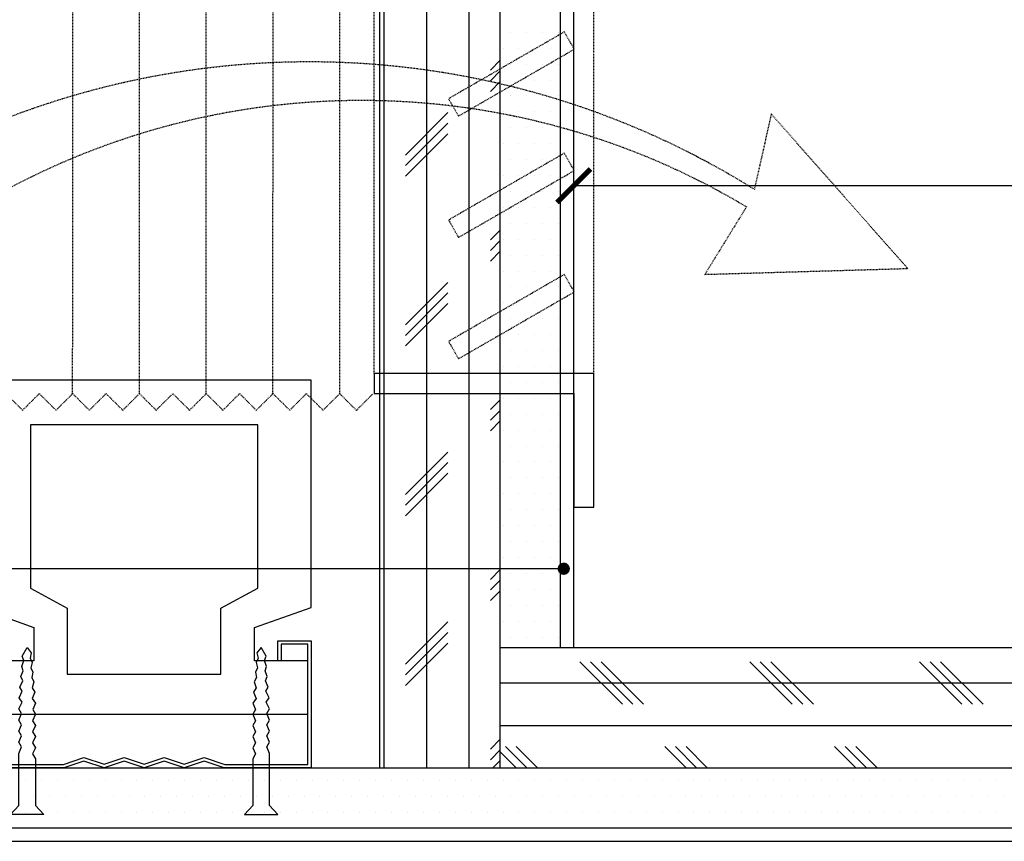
# Model space of a CAD drawing. Header units: millimetres. Extents: x -53 to 3023, y -53 to 2153.
# Tile 28 of 52: x 1389 to 1536, y 244 to 367. Entities that reach past the tile are written whole.
import ezdxf

# ---------------------------------------------------------------- set-up
doc = ezdxf.new("R2010")
doc.units = ezdxf.units.MM
doc.header["$LTSCALE"] = 5
doc.linetypes.add('DASH', pattern=[0.35, 0.25, -0.1])
doc.layers.get('Defpoints').update_dxf_attribs({"color": 8})
for name, color, linetype in [('8', 8, 'Continuous'), ('A-建筑-拆墙', 251, 'Continuous'), ('E-尺寸标注', 9, 'Continuous'), ('Q-立面-填充', 251, 'Continuous'), ('Q-立面-完成面造型线', 6, 'Continuous'), ('Q-立面-次粗线', 31, 'Continuous'), ('T-图框', 151, 'Continuous')]:
    doc.layers.add(name, color=color, linetype=linetype)
doc.styles.add('CCD_DIM', font='SimSun.ttf', dxfattribs={"width": 0.8})
doc.styles.get("Standard").update_dxf_attribs({"font": 'SimSun.ttf'})
doc.dimstyles.new('1', dxfattribs={"dimscale": 0, "dimtxt": 2.5, "dimasz": 1.5, "dimexe": 1, "dimexo": 0, "dimgap": 0.3, "dimtad": 1, "dimdec": 0, "dimzin": 0, "dimdsep": 46, "dimtxsty": 'Standard', "dimblk": 'ARCHTICK', "dimcen": 0.09, "dimclrd": 8, "dimclre": 8, "dimclrt": 4, "dimadec": 0, "dimazin": 0, "dimtfac": 1, "dimtdec": 0, "dimtix": 1, "dimtofl": 0, "dimtmove": 2, "dimatfit": 3, "dimldrblk": 'DOTSMALL', "dimfxl": 5, "dimfxlon": 1, "dimtolj": 1, "dimtzin": 0, "dimarcsym": 0})
doc.dimstyles.get("Standard").update_dxf_attribs({"dimtxt": 0.18, "dimasz": 0.18, "dimexe": 0.18, "dimexo": 0.0625, "dimgap": 0.09, "dimtad": 0, "dimtih": 1, "dimtoh": 1, "dimdec": 4, "dimzin": 0, "dimdsep": 46, "dimtxsty": 'Standard', "dimcen": 0.09, "dimadec": 0, "dimazin": 0, "dimtfac": 1, "dimtdec": 4, "dimtofl": 0, "dimtmove": 0, "dimatfit": 3, "dimfxl": 1, "dimtolj": 1, "dimtzin": 0, "dimarcsym": 0})

# ---------------------------------------------------------------- blocks, each defined once
blk = doc.blocks.new('fdbghgh')
at = {"layer": 'Q-立面-次粗线', "color": 251, "linetype": 'DASH', "ltscale": 0.1}
for p, q in [((1241128.75, -180898.62), (1241126.25, -180901.12)), ((1241128.75, -180898.62), (1241131.25, -180901.12)), ((1241133.75, -180898.62), (1241131.25, -180901.12)), ((1241133.75, -180898.62), (1241136.25, -180901.12)), ((1241138.74, -180898.62), (1241136.25, -180901.12)), ((1241138.74, -180898.62), (1241141.24, -180901.12)), ((1241143.74, -180898.62), (1241141.24, -180901.12)), ((1241143.74, -180898.62), (1241146.24, -180901.12)), ((1241148.73, -180898.62), (1241146.24, -180901.12)), ((1241148.73, -180898.62), (1241151.23, -180901.12)), ((1241153.73, -180898.62), (1241151.23, -180901.12)), ((1241153.73, -180898.62), (1241156.23, -180901.12)), ((1241158.72, -180898.62), (1241156.23, -180901.12)), ((1241158.72, -180898.62), (1241161.22, -180901.12)), ((1241163.72, -180898.62), (1241161.22, -180901.12)), ((1241163.72, -180898.62), (1241166.22, -180901.12)), ((1241168.72, -180898.62), (1241166.22, -180901.12)), ((1241168.72, -180898.62), (1241171.21, -180901.12)), ((1241173.71, -180898.62), (1241171.21, -180901.12)), ((1241173.71, -180898.62), (1241176.21, -180901.12)), ((1241178.7, -180898.61), (1241176.2, -180901.11)), ((1241178.7, -180898.61), (1241181.2, -180901.11)), ((1241136.24, -180901.12), (1241136.27, -181017.12)), ((1241146.24, -180901.12), (1241146.26, -181017.12)), ((1241156.22, -180901.12), (1241156.25, -181017.12)), ((1241166.21, -180901.12), (1241166.24, -181017.12)), ((1241176.2, -180901.11), (1241176.23, -181017.12)), ((1241181.34, -180904.11), (1241181.34, -181014.11)), ((1241214.22, -180904.11), (1241214.22, -181014.11))]:
    blk.add_line(p, q, dxfattribs=at)
at = {"layer": 'Q-立面-次粗线'}
blk.add_lwpolyline([(1241181.34, -180904.11), (1241181.34, -180901.11), (1241211.22, -180901.11), (1241211.22, -180884.11), (1241214.22, -180884.11), (1241214.22, -180904.11), (1241181.34, -180904.11)], dxfattribs=at)
at = {"layer": 'Q-立面-次粗线', "color": 251, "linetype": 'DASH', "ltscale": 0.1}
for points in [[(1241192.48, -180908.93), (1241193.98, -180906.33), (1241211.3, -180916.33), (1241209.8, -180918.93)], [(1241192.48, -180927.09), (1241193.98, -180924.49), (1241211.3, -180934.49), (1241209.8, -180937.09)], [(1241192.48, -180945.24), (1241193.98, -180942.65), (1241211.3, -180952.65), (1241209.8, -180955.24)]]:
    blk.add_lwpolyline(points, close=True, dxfattribs=at)
at = {"layer": 'Q-立面-次粗线', "color": 136, "linetype": 'DASH', "ltscale": 0.1}
blk.add_lwpolyline([(1241230.84, -180918.96), (1241261.19, -180919.84), (1241240.77, -180942.96), (1241238.25, -180931.69, -0.234902), (1241126.92, -180942.57, 0.518211), (1241077.61, -180953.13, 0.369833), (1241048.88, -180934.22, -0.323496), (1241124.67, -180930.73, 0.26887), (1241237.07, -180929.07)], format="xyb", close=True, dxfattribs=at)
blk = doc.blocks.new('_ArchTick')
at = {"color": 0, "linetype": 'ByBlock', "const_width": 0.15}
blk.add_lwpolyline([(-0.5, -0.5), (0.5, 0.5)], dxfattribs=at)
blk = doc.blocks.new('*D132')
at = {"layer": 'Defpoints', "color": 0, "ltscale": 0.2, "transparency": 16777216}
for p in [(-535097.274, 505106.874), (-535097.274, 505099.253), (-535057.274, 505099.253)]:
    blk.add_point(p, dxfattribs=at)
at = {"layer": 'E-尺寸标注', "color": 44, "lineweight": -2, "ltscale": 0.2, "transparency": 16777216}
for p, q in [((-535097.274, 505101.874), (-535097.274, 505107.874)), ((-535057.274, 505101.874), (-535057.274, 505107.874)), ((-535057.274, 505106.874), (-535097.274, 505106.874))]:
    blk.add_line(p, q, dxfattribs=at)
at = {"layer": 'E-尺寸标注', "color": 44, "lineweight": -2, "ltscale": 0.2, "transparency": 16777216, "rotation": 180}
blk.add_blockref('_ArchTick', (-535097.274, 505106.874), dxfattribs=at)
at = {"layer": 'E-尺寸标注', "color": 44, "lineweight": -2, "ltscale": 0.2, "transparency": 16777216}
blk.add_blockref('_ArchTick', (-535057.274, 505106.874), dxfattribs=at)
at = {"layer": 'E-尺寸标注', "color": 50, "ltscale": 0.2, "transparency": 16777216, "insert": (-535077.274, 505108.874), "char_height": 2.5, "attachment_point": 5, "style": 'CCD_DIM'}
blk.add_mtext('\\A1;200', dxfattribs=at)
blk = doc.blocks.new('HBA_Leader_Dot')
at = {"color": 0, "linetype": 'ByBlock'}
blk.add_line((-5, 0), (-10, 0), dxfattribs=at)
at = {"color": 0, "linetype": 'ByBlock', "const_width": 5}
blk.add_lwpolyline([(-2.5, 0, 1), (2.5, 0, 1)], format="xyb", close=True, dxfattribs=at)
blk = doc.blocks.new('A$C09D450D1')
at = {"layer": '8'}
for p, q in [((-50, 24), (-50, 58)), ((-50, 58), (0, 58)), ((0, 58), (0, 24)), ((-42, 26.86), (-42, 51.32)), ((-42, 51.32), (-8, 51.32)), ((-8, 51.32), (-8, 26.86)), ((-36.5, 23.86), (-42, 26.86)), ((-8, 26.86), (-13.5, 23.86)), ((-41.5, 21), (-50, 24)), ((-36.5, 14), (-36.5, 23.86)), ((-13.5, 23.86), (-13.5, 14)), ((0, 24), (-8.5, 21)), ((-41.5, 16), (-41.5, 21)), ((-8.5, 21), (-8.5, 16)), ((-45, 19), (-50, 19)), ((-50, 19), (-50, 0)), ((-49.5, 0.5), (-49.5, 18.5)), ((-49.5, 18.5), (-45.5, 18.5)), ((-45.5, 18.5), (-45.5, 16)), ((-45, 16), (-45, 19)), ((-43.25, 16.67), (-42.51, 18)), ((-42.51, 18), (-41.88, 17.18)), ((-7.49, 18), (-8.12, 17.18)), ((-6.75, 16.67), (-7.49, 18)), ((0, 19), (-5, 19)), ((-5, 19), (-5, 16)), ((-4.5, 16), (-4.5, 18.5)), ((-4.5, 18.5), (-0.5, 18.5)), ((-0.5, 18.5), (-0.5, 0.5)), ((0, 0), (0, 19)), ((-43, 16.03), (-43.25, 16.67)), ((-41.88, 17.18), (-42.04, 16.38)), ((-42.04, 16.38), (-41.77, 15.74)), ((-7.96, 16.38), (-8.23, 15.74)), ((-8.12, 17.18), (-7.96, 16.38)), ((-7, 16.03), (-6.75, 16.67)), ((-49.5, 8), (-49.5, 16)), ((-49.5, 16), (-41.5, 16)), ((-45.5, 16), (-45, 16)), ((-43.32, 15.17), (-43, 16.03)), ((-43.11, 14.51), (-43.32, 15.17)), ((-41.77, 15.74), (-41.96, 14.93)), ((-41.96, 14.93), (-41.64, 14.31)), ((-8.5, 16), (-0.5, 16)), ((-8.04, 14.93), (-8.36, 14.31)), ((-8.23, 15.74), (-8.04, 14.93)), ((-6.68, 15.17), (-7, 16.03)), ((-6.89, 14.51), (-6.68, 15.17)), ((-5, 16), (-4.5, 16)), ((-0.5, 16), (-0.5, 8)), ((-43.43, 13.65), (-43.11, 14.51)), ((-43.17, 13.01), (-43.43, 13.65)), ((-41.64, 14.31), (-41.81, 13.51)), ((-41.81, 13.51), (-41.48, 12.85)), ((-13.5, 14), (-36.5, 14)), ((-8.19, 13.51), (-8.52, 12.85)), ((-8.36, 14.31), (-8.19, 13.51)), ((-6.57, 13.65), (-6.89, 14.51)), ((-6.83, 13.01), (-6.57, 13.65)), ((-43.58, 12.07), (-43.17, 13.01)), ((-43.23, 11.43), (-43.58, 12.07)), ((-41.48, 12.85), (-41.77, 11.96)), ((-41.77, 11.96), (-41.35, 11.31)), ((-8.23, 11.96), (-8.65, 11.31)), ((-8.52, 12.85), (-8.23, 11.96)), ((-6.42, 12.07), (-6.83, 13.01)), ((-6.77, 11.43), (-6.42, 12.07)), ((-43.69, 10.46), (-43.23, 11.43)), ((-43.25, 9.79), (-43.69, 10.46)), ((-41.35, 11.31), (-41.75, 10.35)), ((-41.75, 10.35), (-41.26, 9.67)), ((-8.25, 10.35), (-8.74, 9.67)), ((-8.65, 11.31), (-8.25, 10.35)), ((-6.31, 10.46), (-6.77, 11.43)), ((-6.75, 9.79), (-6.31, 10.46)), ((-43.76, 8.82), (-43.25, 9.79)), ((-41.26, 9.67), (-41.66, 8.7)), ((-8.74, 9.67), (-8.34, 8.7)), ((-6.24, 8.82), (-6.75, 9.79)), ((-0.5, 8), (-49.5, 8)), ((-43.35, 8.13), (-43.76, 8.82)), ((-43.76, 7.14), (-43.35, 8.13)), ((-41.26, 8), (-41.68, 7.04)), ((-41.66, 8.7), (-41.26, 8)), ((-8.34, 8.7), (-8.74, 8)), ((-8.74, 8), (-8.32, 7.04)), ((-6.65, 8.13), (-6.24, 8.82)), ((-6.24, 7.14), (-6.65, 8.13)), ((-43.35, 6.44), (-43.76, 7.14)), ((-43.76, 5.47), (-43.35, 6.44)), ((-41.68, 7.04), (-41.26, 6.33)), ((-41.26, 6.33), (-41.68, 5.37)), ((-8.32, 7.04), (-8.74, 6.33)), ((-8.74, 6.33), (-8.32, 5.37)), ((-6.65, 6.44), (-6.24, 7.14)), ((-6.24, 5.47), (-6.65, 6.44)), ((-43.35, 4.77), (-43.76, 5.47)), ((-43.76, 3.8), (-43.35, 4.77)), ((-41.68, 5.37), (-41.26, 4.67)), ((-41.26, 4.67), (-41.68, 3.7)), ((-8.32, 5.37), (-8.74, 4.67)), ((-8.74, 4.67), (-8.32, 3.7)), ((-6.65, 4.77), (-6.24, 5.47)), ((-6.24, 3.8), (-6.65, 4.77)), ((-43.35, 3.1), (-43.76, 3.8)), ((-43.76, 2.14), (-43.35, 3.1)), ((-41.68, 3.7), (-41.26, 2.99)), ((-41.26, 2.99), (-41.68, 2.06)), ((-8.32, 3.7), (-8.74, 2.99)), ((-8.74, 2.99), (-8.32, 2.06)), ((-6.65, 3.1), (-6.24, 3.8)), ((-6.24, 2.14), (-6.65, 3.1)), ((-43.76, 2.14), (-43.76, 2.14)), ((-43.76, -5.63), (-43.76, 2.14)), ((-41.68, 2.06), (-41.26, 1.33)), ((-34, 1.53), (-37.08, 0.5)), ((-31, 0.53), (-34, 1.53)), ((-28, 1.53), (-31, 0.53)), ((-25, 0.53), (-28, 1.53)), ((-22, 1.53), (-25, 0.53)), ((-19, 0.53), (-22, 1.53)), ((-16, 1.53), (-19, 0.53)), ((-12.92, 0.5), (-16, 1.53)), ((-8.32, 2.06), (-8.74, 1.33)), ((-6.24, 2.14), (-6.24, 2.14)), ((-6.24, -5.63), (-6.24, 2.14)), ((-50, 0), (-37, 0)), ((-37.08, 0.5), (-49.5, 0.5)), ((-41.26, 1.33), (-41.26, -5.63)), ((-37, 0), (-34, 1)), ((-34, 1), (-31, 0)), ((-31, 0), (-28, 1)), ((-28, 1), (-25, 0)), ((-25, 0), (-22, 1)), ((-22, 1), (-19, 0)), ((-19, 0), (-16, 1)), ((-16, 1), (-13, 0)), ((-13, 0), (0, 0)), ((-0.5, 0.5), (-12.92, 0.5)), ((-8.74, 1.33), (-8.74, -5.63)), ((-45.01, -7), (-43.76, -5.63)), ((-41.26, -5.63), (-40.01, -7)), ((-8.74, -5.63), (-9.99, -7)), ((-4.99, -7), (-6.24, -5.63)), ((-40.01, -7), (-45.01, -7)), ((-9.99, -7), (-4.99, -7))]:
    blk.add_line(p, q, dxfattribs=at)
blk = doc.blocks.new('*E57')
at = {"layer": '8', "extrusion": (0, 0, -1), "xscale": 0.1999999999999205, "yscale": 0.1999999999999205, "zscale": -0.1999999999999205}
blk.add_blockref('A$C09D450D1', (-94, 1.4, 0), dxfattribs=at)
blk = doc.blocks.new('0')
at = {"layer": 'Q-立面-填充', "ltscale": 0.2}
for p, q in [((-535102.944, 505089.453, 1.379), (-535102.944, 505129.453, 1.379)), ((-535101.674, 505089.453, 1.379), (-535101.674, 505129.453, 1.379)), ((-535100.404, 505089.453, 1.379), (-535100.404, 505129.453, 1.379)), ((-535099.474, 505110.628, 1.379), (-535099.768, 505110.333, 1.379)), ((-535099.474, 505110.311, 1.379), (-535099.768, 505110.016, 1.379)), ((-535099.474, 505109.993, 1.379), (-535099.768, 505109.698, 1.379)), ((-535101.038, 505109.063, 1.379), (-535102.308, 505107.793, 1.379)), ((-535101.038, 505108.746, 1.379), (-535102.308, 505107.476, 1.379)), ((-535101.038, 505108.428, 1.379), (-535102.308, 505107.158, 1.379)), ((-535099.474, 505105.548, 1.379), (-535099.768, 505105.253, 1.379)), ((-535099.474, 505105.231, 1.379), (-535099.768, 505104.936, 1.379)), ((-535099.474, 505104.913, 1.379), (-535099.768, 505104.618, 1.379)), ((-535101.038, 505103.983, 1.379), (-535102.308, 505102.713, 1.379)), ((-535101.038, 505103.666, 1.379), (-535102.308, 505102.396, 1.379)), ((-535101.038, 505103.348, 1.379), (-535102.308, 505102.078, 1.379)), ((-535099.474, 505100.468, 1.379), (-535099.768, 505100.173, 1.379)), ((-535099.474, 505100.151, 1.379), (-535099.768, 505099.856, 1.379)), ((-535099.474, 505099.833, 1.379), (-535099.768, 505099.538, 1.379)), ((-535101.038, 505098.903, 1.379), (-535102.308, 505097.633, 1.379)), ((-535101.038, 505098.586, 1.379), (-535102.308, 505097.316, 1.379)), ((-535101.038, 505098.268, 1.379), (-535102.308, 505096.998, 1.379)), ((-535099.474, 505095.388, 1.379), (-535099.768, 505095.093, 1.379)), ((-535099.474, 505095.071, 1.379), (-535099.768, 505094.776, 1.379)), ((-535099.474, 505094.753, 1.379), (-535099.768, 505094.458, 1.379)), ((-535101.038, 505093.823, 1.379), (-535102.308, 505092.553, 1.379)), ((-535101.038, 505093.506, 1.379), (-535102.308, 505092.236, 1.379)), ((-535101.038, 505093.188, 1.379), (-535102.308, 505091.918, 1.379)), ((-535095.818, 505091.358, 1.379), (-535097.088, 505092.628, 1.379)), ((-535095.501, 505091.358, 1.379), (-535096.771, 505092.628, 1.379)), ((-535095.183, 505091.358, 1.379), (-535096.453, 505092.628, 1.379)), ((-535090.738, 505091.358, 1.379), (-535092.008, 505092.628, 1.379)), ((-535090.421, 505091.358, 1.379), (-535091.691, 505092.628, 1.379)), ((-535090.103, 505091.358, 1.379), (-535091.373, 505092.628, 1.379)), ((-535085.658, 505091.358, 1.379), (-535086.928, 505092.628, 1.379)), ((-535085.341, 505091.358, 1.379), (-535086.611, 505092.628, 1.379)), ((-535085.023, 505091.358, 1.379), (-535086.293, 505092.628, 1.379)), ((-535099.474, 505091.993, 1.379), (-535063.074, 505091.993, 1.379)), ((-535099.474, 505090.723, 1.379), (-535063.074, 505090.723, 1.379)), ((-535099.474, 505090.308, 1.379), (-535099.768, 505090.013, 1.379)), ((-535098.676, 505089.453, 1.379), (-535099.311, 505090.088, 1.379)), ((-535098.358, 505089.453, 1.379), (-535098.993, 505090.088, 1.379)), ((-535093.913, 505089.453, 1.379), (-535094.548, 505090.088, 1.379)), ((-535093.596, 505089.453, 1.379), (-535094.231, 505090.088, 1.379)), ((-535093.278, 505089.453, 1.379), (-535093.913, 505090.088, 1.379)), ((-535088.833, 505089.453, 1.379), (-535089.468, 505090.088, 1.379)), ((-535088.516, 505089.453, 1.379), (-535089.151, 505090.088, 1.379)), ((-535088.198, 505089.453, 1.379), (-535088.833, 505090.088, 1.379)), ((-535099.474, 505089.991, 1.379), (-535099.768, 505089.696, 1.379)), ((-535098.993, 505089.453, 1.379), (-535099.474, 505089.933, 1.379)), ((-535099.474, 505089.673, 1.379), (-535099.694, 505089.453, 1.379))]:
    blk.add_line(p, q, dxfattribs=at)
at = {"layer": 'Q-立面-完成面造型线', "ltscale": 0.2}
for p, q in [((-535097.274, 505093.053, 1.379), (-535097.274, 505127.253, 1.379)), ((-535097.274, 505093.053, 1.379), (-535063.074, 505093.053, 1.379)), ((-535257.274, 505087.253, 1.379), (-535057.274, 505087.253, 1.379))]:
    blk.add_line(p, q, dxfattribs=at)
at = {"layer": 'Q-立面-次粗线', "ltscale": 0.2}
for p, q in [((-535103.074, 505089.453, 1.379), (-535103.074, 505133.053, 1.379)), ((-535099.474, 505089.453, 1.379), (-535099.474, 505129.453, 1.379)), ((-535097.674, 505093.053, 1.379), (-535097.674, 505129.453, 1.379)), ((-535099.152, 505111.465, 1.379), (-535099.152, 505111.465, 1.379)), ((-535098.676, 505111.465, 1.379), (-535098.676, 505111.465, 1.379)), ((-535098.2, 505111.465, 1.379), (-535098.2, 505111.465, 1.379)), ((-535097.724, 505111.465, 1.379), (-535097.724, 505111.465, 1.379)), ((-535099.39, 505110.989, 1.379), (-535099.39, 505110.989, 1.379)), ((-535098.914, 505110.989, 1.379), (-535098.914, 505110.989, 1.379)), ((-535098.438, 505110.989, 1.379), (-535098.438, 505110.989, 1.379)), ((-535097.962, 505110.989, 1.379), (-535097.962, 505110.989, 1.379)), ((-535099.152, 505110.513, 1.379), (-535099.152, 505110.513, 1.379)), ((-535098.676, 505110.513, 1.379), (-535098.676, 505110.513, 1.379)), ((-535098.2, 505110.513, 1.379), (-535098.2, 505110.513, 1.379)), ((-535097.724, 505110.513, 1.379), (-535097.724, 505110.513, 1.379)), ((-535099.39, 505110.037, 1.379), (-535099.39, 505110.037, 1.379)), ((-535098.914, 505110.037, 1.379), (-535098.914, 505110.037, 1.379)), ((-535098.438, 505110.037, 1.379), (-535098.438, 505110.037, 1.379)), ((-535097.962, 505110.037, 1.379), (-535097.962, 505110.037, 1.379)), ((-535099.152, 505109.56, 1.379), (-535099.152, 505109.56, 1.379)), ((-535098.676, 505109.56, 1.379), (-535098.676, 505109.56, 1.379)), ((-535098.2, 505109.56, 1.379), (-535098.2, 505109.56, 1.379)), ((-535097.724, 505109.56, 1.379), (-535097.724, 505109.56, 1.379)), ((-535099.39, 505109.084, 1.379), (-535099.39, 505109.084, 1.379)), ((-535098.914, 505109.084, 1.379), (-535098.914, 505109.084, 1.379)), ((-535098.438, 505109.084, 1.379), (-535098.438, 505109.084, 1.379)), ((-535097.962, 505109.084, 1.379), (-535097.962, 505109.084, 1.379)), ((-535099.152, 505108.608, 1.379), (-535099.152, 505108.608, 1.379)), ((-535098.676, 505108.608, 1.379), (-535098.676, 505108.608, 1.379)), ((-535098.2, 505108.608, 1.379), (-535098.2, 505108.608, 1.379)), ((-535097.724, 505108.608, 1.379), (-535097.724, 505108.608, 1.379)), ((-535099.39, 505108.132, 1.379), (-535099.39, 505108.132, 1.379)), ((-535098.914, 505108.132, 1.379), (-535098.914, 505108.132, 1.379)), ((-535098.438, 505108.132, 1.379), (-535098.438, 505108.132, 1.379)), ((-535097.962, 505108.132, 1.379), (-535097.962, 505108.132, 1.379)), ((-535099.152, 505107.655, 1.379), (-535099.152, 505107.655, 1.379)), ((-535098.676, 505107.655, 1.379), (-535098.676, 505107.655, 1.379)), ((-535098.2, 505107.655, 1.379), (-535098.2, 505107.655, 1.379)), ((-535097.724, 505107.655, 1.379), (-535097.724, 505107.655, 1.379)), ((-535099.39, 505107.179, 1.379), (-535099.39, 505107.179, 1.379)), ((-535098.914, 505107.179, 1.379), (-535098.914, 505107.179, 1.379)), ((-535098.438, 505107.179, 1.379), (-535098.438, 505107.179, 1.379)), ((-535097.962, 505107.179, 1.379), (-535097.962, 505107.179, 1.379)), ((-535099.152, 505106.703, 1.379), (-535099.152, 505106.703, 1.379)), ((-535098.676, 505106.703, 1.379), (-535098.676, 505106.703, 1.379)), ((-535098.2, 505106.703, 1.379), (-535098.2, 505106.703, 1.379)), ((-535097.724, 505106.703, 1.379), (-535097.724, 505106.703, 1.379)), ((-535099.39, 505106.227, 1.379), (-535099.39, 505106.227, 1.379)), ((-535098.914, 505106.227, 1.379), (-535098.914, 505106.227, 1.379)), ((-535098.438, 505106.227, 1.379), (-535098.438, 505106.227, 1.379)), ((-535097.962, 505106.227, 1.379), (-535097.962, 505106.227, 1.379)), ((-535099.152, 505105.75, 1.379), (-535099.152, 505105.75, 1.379)), ((-535098.676, 505105.75, 1.379), (-535098.676, 505105.75, 1.379)), ((-535098.2, 505105.75, 1.379), (-535098.2, 505105.75, 1.379)), ((-535097.724, 505105.75, 1.379), (-535097.724, 505105.75, 1.379)), ((-535099.39, 505105.274, 1.379), (-535099.39, 505105.274, 1.379)), ((-535098.914, 505105.274, 1.379), (-535098.914, 505105.274, 1.379)), ((-535098.438, 505105.274, 1.379), (-535098.438, 505105.274, 1.379)), ((-535097.962, 505105.274, 1.379), (-535097.962, 505105.274, 1.379)), ((-535099.152, 505104.798, 1.379), (-535099.152, 505104.798, 1.379)), ((-535098.676, 505104.798, 1.379), (-535098.676, 505104.798, 1.379)), ((-535098.2, 505104.798, 1.379), (-535098.2, 505104.798, 1.379)), ((-535097.724, 505104.798, 1.379), (-535097.724, 505104.798, 1.379)), ((-535099.39, 505104.322, 1.379), (-535099.39, 505104.322, 1.379)), ((-535098.914, 505104.322, 1.379), (-535098.914, 505104.322, 1.379)), ((-535098.438, 505104.322, 1.379), (-535098.438, 505104.322, 1.379)), ((-535097.962, 505104.322, 1.379), (-535097.962, 505104.322, 1.379)), ((-535099.152, 505103.845, 1.379), (-535099.152, 505103.845, 1.379)), ((-535098.676, 505103.845, 1.379), (-535098.676, 505103.845, 1.379)), ((-535098.2, 505103.845, 1.379), (-535098.2, 505103.845, 1.379)), ((-535097.724, 505103.845, 1.379), (-535097.724, 505103.845, 1.379)), ((-535099.39, 505103.369, 1.379), (-535099.39, 505103.369, 1.379)), ((-535098.914, 505103.369, 1.379), (-535098.914, 505103.369, 1.379)), ((-535098.438, 505103.369, 1.379), (-535098.438, 505103.369, 1.379)), ((-535097.962, 505103.369, 1.379), (-535097.962, 505103.369, 1.379)), ((-535099.152, 505102.893, 1.379), (-535099.152, 505102.893, 1.379)), ((-535098.676, 505102.893, 1.379), (-535098.676, 505102.893, 1.379)), ((-535098.2, 505102.893, 1.379), (-535098.2, 505102.893, 1.379)), ((-535097.724, 505102.893, 1.379), (-535097.724, 505102.893, 1.379)), ((-535099.39, 505102.417, 1.379), (-535099.39, 505102.417, 1.379)), ((-535098.914, 505102.417, 1.379), (-535098.914, 505102.417, 1.379)), ((-535098.438, 505102.417, 1.379), (-535098.438, 505102.417, 1.379)), ((-535097.962, 505102.417, 1.379), (-535097.962, 505102.417, 1.379)), ((-535099.152, 505101.94, 1.379), (-535099.152, 505101.94, 1.379)), ((-535098.676, 505101.94, 1.379), (-535098.676, 505101.94, 1.379)), ((-535098.2, 505101.94, 1.379), (-535098.2, 505101.94, 1.379)), ((-535097.724, 505101.94, 1.379), (-535097.724, 505101.94, 1.379)), ((-535099.39, 505101.464, 1.379), (-535099.39, 505101.464, 1.379)), ((-535098.914, 505101.464, 1.379), (-535098.914, 505101.464, 1.379)), ((-535098.438, 505101.464, 1.379), (-535098.438, 505101.464, 1.379)), ((-535097.962, 505101.464, 1.379), (-535097.962, 505101.464, 1.379)), ((-535099.152, 505100.988, 1.379), (-535099.152, 505100.988, 1.379)), ((-535098.676, 505100.988, 1.379), (-535098.676, 505100.988, 1.379)), ((-535098.2, 505100.988, 1.379), (-535098.2, 505100.988, 1.379)), ((-535097.724, 505100.988, 1.379), (-535097.724, 505100.988, 1.379)), ((-535099.39, 505100.512, 1.379), (-535099.39, 505100.512, 1.379)), ((-535098.914, 505100.512, 1.379), (-535098.914, 505100.512, 1.379)), ((-535098.438, 505100.512, 1.379), (-535098.438, 505100.512, 1.379)), ((-535097.962, 505100.512, 1.379), (-535097.962, 505100.512, 1.379)), ((-535099.152, 505100.035, 1.379), (-535099.152, 505100.035, 1.379)), ((-535098.676, 505100.035, 1.379), (-535098.676, 505100.035, 1.379)), ((-535098.2, 505100.035, 1.379), (-535098.2, 505100.035, 1.379)), ((-535097.724, 505100.035, 1.379), (-535097.724, 505100.035, 1.379)), ((-535099.39, 505099.559, 1.379), (-535099.39, 505099.559, 1.379)), ((-535098.914, 505099.559, 1.379), (-535098.914, 505099.559, 1.379)), ((-535098.438, 505099.559, 1.379), (-535098.438, 505099.559, 1.379)), ((-535097.962, 505099.559, 1.379), (-535097.962, 505099.559, 1.379)), ((-535099.152, 505099.083, 1.379), (-535099.152, 505099.083, 1.379)), ((-535098.676, 505099.083, 1.379), (-535098.676, 505099.083, 1.379)), ((-535098.2, 505099.083, 1.379), (-535098.2, 505099.083, 1.379)), ((-535097.724, 505099.083, 1.379), (-535097.724, 505099.083, 1.379)), ((-535099.39, 505098.607, 1.379), (-535099.39, 505098.607, 1.379)), ((-535098.914, 505098.607, 1.379), (-535098.914, 505098.607, 1.379)), ((-535098.438, 505098.607, 1.379), (-535098.438, 505098.607, 1.379)), ((-535097.962, 505098.607, 1.379), (-535097.962, 505098.607, 1.379)), ((-535099.152, 505098.13, 1.379), (-535099.152, 505098.13, 1.379)), ((-535098.676, 505098.13, 1.379), (-535098.676, 505098.13, 1.379)), ((-535098.2, 505098.13, 1.379), (-535098.2, 505098.13, 1.379)), ((-535097.724, 505098.13, 1.379), (-535097.724, 505098.13, 1.379)), ((-535099.39, 505097.654, 1.379), (-535099.39, 505097.654, 1.379)), ((-535098.914, 505097.654, 1.379), (-535098.914, 505097.654, 1.379)), ((-535098.438, 505097.654, 1.379), (-535098.438, 505097.654, 1.379)), ((-535097.962, 505097.654, 1.379), (-535097.962, 505097.654, 1.379)), ((-535099.152, 505097.178, 1.379), (-535099.152, 505097.178, 1.379)), ((-535098.676, 505097.178, 1.379), (-535098.676, 505097.178, 1.379)), ((-535098.2, 505097.178, 1.379), (-535098.2, 505097.178, 1.379)), ((-535097.724, 505097.178, 1.379), (-535097.724, 505097.178, 1.379)), ((-535099.39, 505096.702, 1.379), (-535099.39, 505096.702, 1.379)), ((-535098.914, 505096.702, 1.379), (-535098.914, 505096.702, 1.379)), ((-535098.438, 505096.702, 1.379), (-535098.438, 505096.702, 1.379)), ((-535097.962, 505096.702, 1.379), (-535097.962, 505096.702, 1.379)), ((-535099.152, 505096.225, 1.379), (-535099.152, 505096.225, 1.379)), ((-535098.676, 505096.225, 1.379), (-535098.676, 505096.225, 1.379)), ((-535098.2, 505096.225, 1.379), (-535098.2, 505096.225, 1.379)), ((-535097.724, 505096.225, 1.379), (-535097.724, 505096.225, 1.379)), ((-535099.39, 505095.749, 1.379), (-535099.39, 505095.749, 1.379)), ((-535098.914, 505095.749, 1.379), (-535098.914, 505095.749, 1.379)), ((-535098.438, 505095.749, 1.379), (-535098.438, 505095.749, 1.379)), ((-535097.962, 505095.749, 1.379), (-535097.962, 505095.749, 1.379)), ((-535099.152, 505095.273, 1.379), (-535099.152, 505095.273, 1.379)), ((-535098.676, 505095.273, 1.379), (-535098.676, 505095.273, 1.379)), ((-535098.2, 505095.273, 1.379), (-535098.2, 505095.273, 1.379)), ((-535097.724, 505095.273, 1.379), (-535097.724, 505095.273, 1.379)), ((-535099.39, 505094.797, 1.379), (-535099.39, 505094.797, 1.379)), ((-535098.914, 505094.797, 1.379), (-535098.914, 505094.797, 1.379)), ((-535098.438, 505094.797, 1.379), (-535098.438, 505094.797, 1.379)), ((-535097.962, 505094.797, 1.379), (-535097.962, 505094.797, 1.379)), ((-535099.152, 505094.32, 1.379), (-535099.152, 505094.32, 1.379)), ((-535098.676, 505094.32, 1.379), (-535098.676, 505094.32, 1.379)), ((-535098.2, 505094.32, 1.379), (-535098.2, 505094.32, 1.379)), ((-535097.724, 505094.32, 1.379), (-535097.724, 505094.32, 1.379)), ((-535099.39, 505093.844, 1.379), (-535099.39, 505093.844, 1.379)), ((-535098.914, 505093.844, 1.379), (-535098.914, 505093.844, 1.379)), ((-535098.438, 505093.844, 1.379), (-535098.438, 505093.844, 1.379)), ((-535097.962, 505093.844, 1.379), (-535097.962, 505093.844, 1.379)), ((-535099.152, 505093.368, 1.379), (-535099.152, 505093.368, 1.379)), ((-535098.676, 505093.368, 1.379), (-535098.676, 505093.368, 1.379)), ((-535098.2, 505093.368, 1.379), (-535098.2, 505093.368, 1.379)), ((-535097.724, 505093.368, 1.379), (-535097.724, 505093.368, 1.379)), ((-535099.474, 505093.053, 1.379), (-535097.274, 505093.053, 1.379)), ((-535256.874, 505089.453, 1.379), (-535057.674, 505089.453, 1.379)), ((-535113.678, 505089.082, 1.379), (-535113.678, 505089.082, 1.379)), ((-535113.202, 505089.082, 1.379), (-535113.202, 505089.082, 1.379)), ((-535112.725, 505089.082, 1.379), (-535112.725, 505089.082, 1.379)), ((-535112.249, 505089.082, 1.379), (-535112.249, 505089.082, 1.379)), ((-535111.773, 505089.082, 1.379), (-535111.773, 505089.082, 1.379)), ((-535111.297, 505089.082, 1.379), (-535111.297, 505089.082, 1.379)), ((-535110.82, 505089.082, 1.379), (-535110.82, 505089.082, 1.379)), ((-535110.344, 505089.082, 1.379), (-535110.344, 505089.082, 1.379)), ((-535109.868, 505089.082, 1.379), (-535109.868, 505089.082, 1.379)), ((-535109.392, 505089.082, 1.379), (-535109.392, 505089.082, 1.379)), ((-535108.915, 505089.082, 1.379), (-535108.915, 505089.082, 1.379)), ((-535108.439, 505089.082, 1.379), (-535108.439, 505089.082, 1.379)), ((-535107.963, 505089.082, 1.379), (-535107.963, 505089.082, 1.379)), ((-535107.487, 505089.082, 1.379), (-535107.487, 505089.082, 1.379)), ((-535107.01, 505089.082, 1.379), (-535107.01, 505089.082, 1.379)), ((-535106.534, 505089.082, 1.379), (-535106.534, 505089.082, 1.379)), ((-535106.058, 505089.082, 1.379), (-535106.058, 505089.082, 1.379)), ((-535105.582, 505089.082, 1.379), (-535105.582, 505089.082, 1.379)), ((-535105.105, 505089.082, 1.379), (-535105.105, 505089.082, 1.379)), ((-535104.629, 505089.082, 1.379), (-535104.629, 505089.082, 1.379)), ((-535104.153, 505089.082, 1.379), (-535104.153, 505089.082, 1.379)), ((-535103.677, 505089.082, 1.379), (-535103.677, 505089.082, 1.379)), ((-535103.2, 505089.082, 1.379), (-535103.2, 505089.082, 1.379)), ((-535102.724, 505089.082, 1.379), (-535102.724, 505089.082, 1.379)), ((-535102.248, 505089.082, 1.379), (-535102.248, 505089.082, 1.379)), ((-535101.772, 505089.082, 1.379), (-535101.772, 505089.082, 1.379)), ((-535101.295, 505089.082, 1.379), (-535101.295, 505089.082, 1.379)), ((-535100.819, 505089.082, 1.379), (-535100.819, 505089.082, 1.379)), ((-535100.343, 505089.082, 1.379), (-535100.343, 505089.082, 1.379)), ((-535099.867, 505089.082, 1.379), (-535099.867, 505089.082, 1.379)), ((-535099.39, 505089.082, 1.379), (-535099.39, 505089.082, 1.379)), ((-535098.914, 505089.082, 1.379), (-535098.914, 505089.082, 1.379)), ((-535098.438, 505089.082, 1.379), (-535098.438, 505089.082, 1.379)), ((-535097.962, 505089.082, 1.379), (-535097.962, 505089.082, 1.379)), ((-535097.485, 505089.082, 1.379), (-535097.485, 505089.082, 1.379)), ((-535097.009, 505089.082, 1.379), (-535097.009, 505089.082, 1.379)), ((-535096.533, 505089.082, 1.379), (-535096.533, 505089.082, 1.379)), ((-535096.057, 505089.082, 1.379), (-535096.057, 505089.082, 1.379)), ((-535095.58, 505089.082, 1.379), (-535095.58, 505089.082, 1.379)), ((-535095.104, 505089.082, 1.379), (-535095.104, 505089.082, 1.379)), ((-535094.628, 505089.082, 1.379), (-535094.628, 505089.082, 1.379)), ((-535094.152, 505089.082, 1.379), (-535094.152, 505089.082, 1.379)), ((-535093.675, 505089.082, 1.379), (-535093.675, 505089.082, 1.379)), ((-535093.199, 505089.082, 1.379), (-535093.199, 505089.082, 1.379)), ((-535092.723, 505089.082, 1.379), (-535092.723, 505089.082, 1.379)), ((-535092.247, 505089.082, 1.379), (-535092.247, 505089.082, 1.379)), ((-535091.77, 505089.082, 1.379), (-535091.77, 505089.082, 1.379)), ((-535091.294, 505089.082, 1.379), (-535091.294, 505089.082, 1.379)), ((-535090.818, 505089.082, 1.379), (-535090.818, 505089.082, 1.379)), ((-535090.342, 505089.082, 1.379), (-535090.342, 505089.082, 1.379)), ((-535089.865, 505089.082, 1.379), (-535089.865, 505089.082, 1.379)), ((-535089.389, 505089.082, 1.379), (-535089.389, 505089.082, 1.379)), ((-535088.913, 505089.082, 1.379), (-535088.913, 505089.082, 1.379)), ((-535088.437, 505089.082, 1.379), (-535088.437, 505089.082, 1.379)), ((-535087.96, 505089.082, 1.379), (-535087.96, 505089.082, 1.379)), ((-535087.484, 505089.082, 1.379), (-535087.484, 505089.082, 1.379)), ((-535087.008, 505089.082, 1.379), (-535087.008, 505089.082, 1.379)), ((-535086.532, 505089.082, 1.379), (-535086.532, 505089.082, 1.379)), ((-535086.055, 505089.082, 1.379), (-535086.055, 505089.082, 1.379)), ((-535085.579, 505089.082, 1.379), (-535085.579, 505089.082, 1.379)), ((-535085.103, 505089.082, 1.379), (-535085.103, 505089.082, 1.379)), ((-535084.627, 505089.082, 1.379), (-535084.627, 505089.082, 1.379)), ((-535113.44, 505088.605, 1.379), (-535113.44, 505088.605, 1.379)), ((-535112.964, 505088.605, 1.379), (-535112.964, 505088.605, 1.379)), ((-535112.487, 505088.605, 1.379), (-535112.487, 505088.605, 1.379)), ((-535112.011, 505088.605, 1.379), (-535112.011, 505088.605, 1.379)), ((-535111.535, 505088.605, 1.379), (-535111.535, 505088.605, 1.379)), ((-535111.059, 505088.605, 1.379), (-535111.059, 505088.605, 1.379)), ((-535110.582, 505088.605, 1.379), (-535110.582, 505088.605, 1.379)), ((-535110.106, 505088.605, 1.379), (-535110.106, 505088.605, 1.379)), ((-535109.63, 505088.605, 1.379), (-535109.63, 505088.605, 1.379)), ((-535109.154, 505088.605, 1.379), (-535109.154, 505088.605, 1.379)), ((-535108.677, 505088.605, 1.379), (-535108.677, 505088.605, 1.379)), ((-535108.201, 505088.605, 1.379), (-535108.201, 505088.605, 1.379)), ((-535107.725, 505088.605, 1.379), (-535107.725, 505088.605, 1.379)), ((-535107.249, 505088.605, 1.379), (-535107.249, 505088.605, 1.379)), ((-535106.772, 505088.605, 1.379), (-535106.772, 505088.605, 1.379)), ((-535106.296, 505088.605, 1.379), (-535106.296, 505088.605, 1.379)), ((-535105.82, 505088.605, 1.379), (-535105.82, 505088.605, 1.379)), ((-535105.344, 505088.605, 1.379), (-535105.344, 505088.605, 1.379)), ((-535104.867, 505088.605, 1.379), (-535104.867, 505088.605, 1.379)), ((-535104.391, 505088.605, 1.379), (-535104.391, 505088.605, 1.379)), ((-535103.915, 505088.605, 1.379), (-535103.915, 505088.605, 1.379)), ((-535103.439, 505088.605, 1.379), (-535103.439, 505088.605, 1.379)), ((-535102.962, 505088.605, 1.379), (-535102.962, 505088.605, 1.379)), ((-535102.486, 505088.605, 1.379), (-535102.486, 505088.605, 1.379)), ((-535102.01, 505088.605, 1.379), (-535102.01, 505088.605, 1.379)), ((-535101.534, 505088.605, 1.379), (-535101.534, 505088.605, 1.379)), ((-535101.057, 505088.605, 1.379), (-535101.057, 505088.605, 1.379)), ((-535100.581, 505088.605, 1.379), (-535100.581, 505088.605, 1.379)), ((-535100.105, 505088.605, 1.379), (-535100.105, 505088.605, 1.379)), ((-535099.629, 505088.605, 1.379), (-535099.629, 505088.605, 1.379)), ((-535099.152, 505088.605, 1.379), (-535099.152, 505088.605, 1.379)), ((-535098.676, 505088.605, 1.379), (-535098.676, 505088.605, 1.379)), ((-535098.2, 505088.605, 1.379), (-535098.2, 505088.605, 1.379)), ((-535097.724, 505088.605, 1.379), (-535097.724, 505088.605, 1.379)), ((-535097.247, 505088.605, 1.379), (-535097.247, 505088.605, 1.379)), ((-535096.771, 505088.605, 1.379), (-535096.771, 505088.605, 1.379)), ((-535096.295, 505088.605, 1.379), (-535096.295, 505088.605, 1.379)), ((-535095.819, 505088.605, 1.379), (-535095.819, 505088.605, 1.379)), ((-535095.342, 505088.605, 1.379), (-535095.342, 505088.605, 1.379)), ((-535094.866, 505088.605, 1.379), (-535094.866, 505088.605, 1.379)), ((-535094.39, 505088.605, 1.379), (-535094.39, 505088.605, 1.379)), ((-535093.914, 505088.605, 1.379), (-535093.914, 505088.605, 1.379)), ((-535093.437, 505088.605, 1.379), (-535093.437, 505088.605, 1.379)), ((-535092.961, 505088.605, 1.379), (-535092.961, 505088.605, 1.379)), ((-535092.485, 505088.605, 1.379), (-535092.485, 505088.605, 1.379)), ((-535092.009, 505088.605, 1.379), (-535092.009, 505088.605, 1.379)), ((-535091.532, 505088.605, 1.379), (-535091.532, 505088.605, 1.379)), ((-535091.056, 505088.605, 1.379), (-535091.056, 505088.605, 1.379)), ((-535090.58, 505088.605, 1.379), (-535090.58, 505088.605, 1.379)), ((-535090.104, 505088.605, 1.379), (-535090.104, 505088.605, 1.379)), ((-535089.627, 505088.605, 1.379), (-535089.627, 505088.605, 1.379)), ((-535089.151, 505088.605, 1.379), (-535089.151, 505088.605, 1.379)), ((-535088.675, 505088.605, 1.379), (-535088.675, 505088.605, 1.379)), ((-535088.199, 505088.605, 1.379), (-535088.199, 505088.605, 1.379)), ((-535087.722, 505088.605, 1.379), (-535087.722, 505088.605, 1.379)), ((-535087.246, 505088.605, 1.379), (-535087.246, 505088.605, 1.379)), ((-535086.77, 505088.605, 1.379), (-535086.77, 505088.605, 1.379)), ((-535086.294, 505088.605, 1.379), (-535086.294, 505088.605, 1.379)), ((-535085.817, 505088.605, 1.379), (-535085.817, 505088.605, 1.379)), ((-535085.341, 505088.605, 1.379), (-535085.341, 505088.605, 1.379)), ((-535084.865, 505088.605, 1.379), (-535084.865, 505088.605, 1.379)), ((-535084.389, 505088.605, 1.379), (-535084.389, 505088.605, 1.379)), ((-535113.678, 505088.129, 1.379), (-535113.678, 505088.129, 1.379)), ((-535113.202, 505088.129, 1.379), (-535113.202, 505088.129, 1.379)), ((-535112.725, 505088.129, 1.379), (-535112.725, 505088.129, 1.379)), ((-535112.249, 505088.129, 1.379), (-535112.249, 505088.129, 1.379)), ((-535111.773, 505088.129, 1.379), (-535111.773, 505088.129, 1.379)), ((-535111.297, 505088.129, 1.379), (-535111.297, 505088.129, 1.379)), ((-535110.82, 505088.129, 1.379), (-535110.82, 505088.129, 1.379)), ((-535110.344, 505088.129, 1.379), (-535110.344, 505088.129, 1.379)), ((-535109.868, 505088.129, 1.379), (-535109.868, 505088.129, 1.379)), ((-535109.392, 505088.129, 1.379), (-535109.392, 505088.129, 1.379)), ((-535108.915, 505088.129, 1.379), (-535108.915, 505088.129, 1.379)), ((-535108.439, 505088.129, 1.379), (-535108.439, 505088.129, 1.379)), ((-535107.963, 505088.129, 1.379), (-535107.963, 505088.129, 1.379)), ((-535107.487, 505088.129, 1.379), (-535107.487, 505088.129, 1.379)), ((-535107.01, 505088.129, 1.379), (-535107.01, 505088.129, 1.379)), ((-535106.534, 505088.129, 1.379), (-535106.534, 505088.129, 1.379)), ((-535106.058, 505088.129, 1.379), (-535106.058, 505088.129, 1.379)), ((-535105.582, 505088.129, 1.379), (-535105.582, 505088.129, 1.379)), ((-535105.105, 505088.129, 1.379), (-535105.105, 505088.129, 1.379)), ((-535104.629, 505088.129, 1.379), (-535104.629, 505088.129, 1.379)), ((-535104.153, 505088.129, 1.379), (-535104.153, 505088.129, 1.379)), ((-535103.677, 505088.129, 1.379), (-535103.677, 505088.129, 1.379)), ((-535103.2, 505088.129, 1.379), (-535103.2, 505088.129, 1.379)), ((-535102.724, 505088.129, 1.379), (-535102.724, 505088.129, 1.379)), ((-535102.248, 505088.129, 1.379), (-535102.248, 505088.129, 1.379)), ((-535101.772, 505088.129, 1.379), (-535101.772, 505088.129, 1.379)), ((-535101.295, 505088.129, 1.379), (-535101.295, 505088.129, 1.379)), ((-535100.819, 505088.129, 1.379), (-535100.819, 505088.129, 1.379)), ((-535100.343, 505088.129, 1.379), (-535100.343, 505088.129, 1.379)), ((-535099.867, 505088.129, 1.379), (-535099.867, 505088.129, 1.379)), ((-535099.39, 505088.129, 1.379), (-535099.39, 505088.129, 1.379)), ((-535098.914, 505088.129, 1.379), (-535098.914, 505088.129, 1.379)), ((-535098.438, 505088.129, 1.379), (-535098.438, 505088.129, 1.379)), ((-535097.962, 505088.129, 1.379), (-535097.962, 505088.129, 1.379)), ((-535097.485, 505088.129, 1.379), (-535097.485, 505088.129, 1.379)), ((-535097.009, 505088.129, 1.379), (-535097.009, 505088.129, 1.379)), ((-535096.533, 505088.129, 1.379), (-535096.533, 505088.129, 1.379)), ((-535096.057, 505088.129, 1.379), (-535096.057, 505088.129, 1.379)), ((-535095.58, 505088.129, 1.379), (-535095.58, 505088.129, 1.379)), ((-535095.104, 505088.129, 1.379), (-535095.104, 505088.129, 1.379)), ((-535094.628, 505088.129, 1.379), (-535094.628, 505088.129, 1.379)), ((-535094.152, 505088.129, 1.379), (-535094.152, 505088.129, 1.379)), ((-535093.675, 505088.129, 1.379), (-535093.675, 505088.129, 1.379)), ((-535093.199, 505088.129, 1.379), (-535093.199, 505088.129, 1.379)), ((-535092.723, 505088.129, 1.379), (-535092.723, 505088.129, 1.379)), ((-535092.247, 505088.129, 1.379), (-535092.247, 505088.129, 1.379)), ((-535091.77, 505088.129, 1.379), (-535091.77, 505088.129, 1.379)), ((-535091.294, 505088.129, 1.379), (-535091.294, 505088.129, 1.379)), ((-535090.818, 505088.129, 1.379), (-535090.818, 505088.129, 1.379)), ((-535090.342, 505088.129, 1.379), (-535090.342, 505088.129, 1.379)), ((-535089.865, 505088.129, 1.379), (-535089.865, 505088.129, 1.379)), ((-535089.389, 505088.129, 1.379), (-535089.389, 505088.129, 1.379)), ((-535088.913, 505088.129, 1.379), (-535088.913, 505088.129, 1.379)), ((-535088.437, 505088.129, 1.379), (-535088.437, 505088.129, 1.379)), ((-535087.96, 505088.129, 1.379), (-535087.96, 505088.129, 1.379)), ((-535087.484, 505088.129, 1.379), (-535087.484, 505088.129, 1.379)), ((-535087.008, 505088.129, 1.379), (-535087.008, 505088.129, 1.379)), ((-535086.532, 505088.129, 1.379), (-535086.532, 505088.129, 1.379)), ((-535086.055, 505088.129, 1.379), (-535086.055, 505088.129, 1.379)), ((-535085.579, 505088.129, 1.379), (-535085.579, 505088.129, 1.379)), ((-535085.103, 505088.129, 1.379), (-535085.103, 505088.129, 1.379)), ((-535084.627, 505088.129, 1.379), (-535084.627, 505088.129, 1.379)), ((-535256.874, 505087.653, 1.379), (-535057.674, 505087.653, 1.379))]:
    blk.add_line(p, q, dxfattribs=at)
at = {"layer": '8', "ltscale": 0.2}
blk.add_blockref('*E57', (-535209.13, 505088.056, 1.379), dxfattribs=at)
at = {"layer": 'T-图框', "ltscale": 0.2, "xscale": -0.1999999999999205, "yscale": 0.1999999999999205, "zscale": 0.1999999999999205, "rotation": 180}
blk.add_blockref('fdbghgh', (-783339.517, 468920.43, 1.379), dxfattribs=at)
at = {"layer": 'E-尺寸标注', "ltscale": 0.2}
dim = blk.add_linear_dim(base=(-535097.274, 505106.874, 1.379), p1=(-535057.274, 505099.253, 1.379), p2=(-535097.274, 505099.253, 1.379), dimstyle='Standard', override={"dimscale": 1, "dimtxt": 2.5, "dimasz": 1, "dimexe": 1, "dimexo": 1, "dimgap": 0.75, "dimtad": 1, "dimtih": 0, "dimtoh": 0, "dimdec": 0, "dimlfac": 5, "dimrnd": 0.005, "dimtxsty": 'CCD_DIM', "dimblk": 'ArchTick', "dimcen": 0.13, "dimclrd": 44, "dimclre": 44, "dimclrt": 50, "dimtdec": 0, "dimtix": 1, "dimtofl": 1, "dimtmove": 2, "dimldrblk": 'HBA_Leader_Dot', "dimfxl": 5, "dimfxlon": 1, "dimtvp": 1}, dxfattribs=at)
dim.commit()
dim.dimension.update_dxf_attribs({"geometry": '*D132', "text_midpoint": (-535077.274, 505108.874, 1.379)})
at = {"layer": 'A-建筑-拆墙'}
blk.add_leader([(-535097.572, 505095.411), (-535185.499, 505095.411)], dimstyle='1', override={"dimscale": 0.487633, "dimasz": 0.75, "dimtad": 0, "dimldrblk": 'Dot'}, dxfattribs=at)

msp = doc.modelspace()

# ---------------------------------------------------------------- block references
at = {"xscale": 5, "yscale": 5, "zscale": 5}
msp.add_blockref('0', (2676958.21, -2525192.55), dxfattribs=at)

doc.saveas('drawing.dxf')
